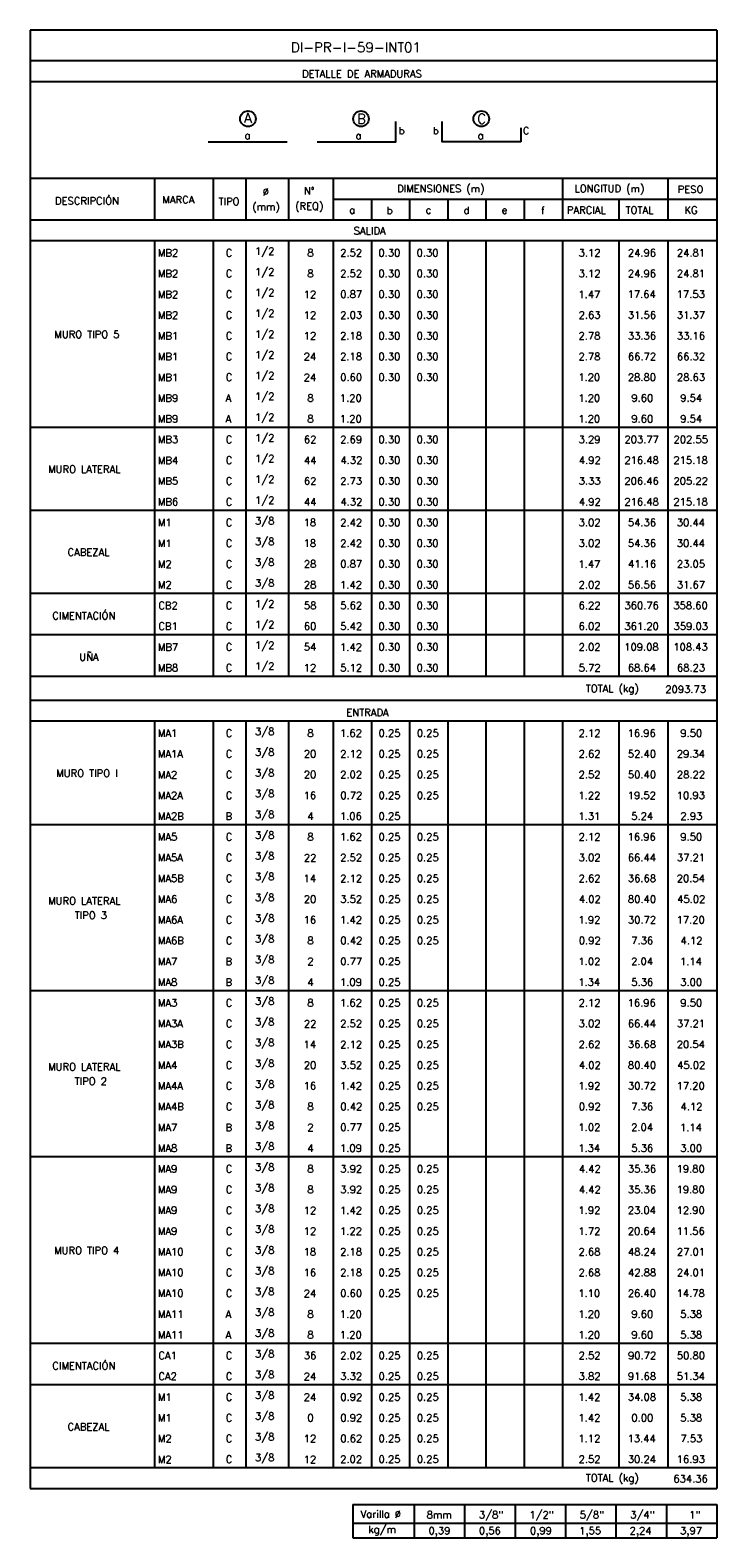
# Model space of a CAD drawing. Header units: metres. Extents: x -260 to 410, y 23 to 160.
# Tile 10 of 15: x 50 to 76, y 23 to 78. Entities that reach past the tile are written whole.
import ezdxf
from ezdxf.enums import TextEntityAlignment as Align

# ---------------------------------------------------------------- set-up
doc = ezdxf.new("R2010")
doc.units = ezdxf.units.M
for name, color, linetype in [('XREF-SE-CUADROS DE DESPIECE - HUAURA_PQT4$0$21', 3, 'Continuous'), ('XREF-SE-CUADROS DE DESPIECE - HUAURA_PQT4$0$21C', 3, 'Continuous'), ('XREF-SE-CUADROS DE DESPIECE - HUAURA_PQT4$0$23', 2, 'Continuous'), ('XREF-SE-CUADROS DE DESPIECE - HUAURA_PQT4$0$S-ANNO-TEXT', 7, 'Continuous'), ('XREF-SE-CUADROS DE DESPIECE - HUAURA_PQT4$0$S-LNWK-0006', 1, 'Continuous')]:
    doc.layers.add(name, color=color, linetype=linetype)
doc.styles.add('XREF-SE-CUADROS DE DESPIECE - HUAURA_PQT4$0$TEGEPSA 100', font='romans.shx')

# ---------------------------------------------------------------- blocks, each defined once
blk = doc.blocks.new('XREF-SE-CUADROS DE DESPIECE - HUAURA_PQT4')
blk.add_line((72.039, 56.826), (72.039, 54.528))
at = {"layer": 'XREF-SE-CUADROS DE DESPIECE - HUAURA_PQT4$0$21'}
for p, q in [((54.887, 72.91), (54.887, 71.379)), ((57.054, 72.91), (57.054, 71.379)), ((58.266, 72.91), (58.266, 71.379)), ((59.836, 72.91), (59.836, 71.379)), ((61.486, 72.91), (61.486, 71.379)), ((69.953, 72.91), (69.953, 71.379)), ((73.848, 72.91), (73.848, 71.379)), ((61.486, 72.14), (75.656, 72.14)), ((62.897, 72.14), (62.897, 71.379)), ((64.308, 72.14), (64.308, 71.379)), ((65.719, 72.14), (65.719, 71.379)), ((67.13, 72.14), (67.13, 71.379)), ((68.542, 72.14), (68.542, 71.379)), ((72.039, 72.14), (72.039, 71.379)), ((50.297, 71.379), (75.656, 71.379)), ((50.297, 70.617), (75.656, 70.617)), ((54.887, 70.617), (54.887, 54.528)), ((57.054, 70.617), (57.054, 56.826)), ((58.266, 70.617), (58.266, 56.826)), ((59.836, 70.617), (59.836, 56.826)), ((61.486, 70.617), (61.486, 56.826)), ((62.897, 70.617), (62.897, 56.826)), ((64.308, 70.617), (64.308, 56.826)), ((65.719, 70.617), (65.719, 56.826)), ((67.13, 70.617), (67.13, 56.826)), ((68.542, 70.617), (68.542, 56.826)), ((69.953, 70.617), (69.953, 54.528)), ((72.039, 70.617), (72.039, 56.826)), ((73.848, 70.617), (73.848, 54.528)), ((50.297, 63.721), (75.656, 63.721)), ((50.297, 60.657), (75.656, 60.657)), ((50.297, 57.592), (75.656, 57.592)), ((57.054, 56.826), (57.054, 54.528)), ((58.266, 56.826), (58.266, 54.528)), ((59.836, 56.826), (59.836, 54.528)), ((61.486, 56.826), (61.486, 54.528)), ((62.897, 56.826), (62.897, 54.528)), ((64.308, 56.826), (64.308, 54.528)), ((65.719, 56.826), (65.719, 54.528)), ((67.13, 56.826), (67.13, 54.528)), ((68.542, 56.826), (68.542, 54.528)), ((50.297, 56.06), (75.656, 56.06)), ((50.297, 54.528), (54.887, 54.528)), ((54.887, 54.528), (75.656, 54.528)), ((50.297, 53.641), (75.656, 53.641)), ((50.297, 52.879), (75.656, 52.879)), ((54.887, 52.879), (54.887, 25.298)), ((57.054, 52.879), (57.054, 25.298)), ((58.266, 52.879), (58.266, 25.298)), ((59.836, 52.879), (59.836, 25.298)), ((61.486, 52.879), (61.486, 25.298)), ((62.897, 52.879), (62.897, 25.298)), ((64.308, 52.879), (64.308, 25.298)), ((65.719, 52.879), (65.719, 25.298)), ((67.13, 52.879), (67.13, 25.298)), ((68.542, 52.879), (68.542, 25.298)), ((69.953, 52.879), (69.953, 25.298)), ((72.039, 52.879), (72.039, 25.298)), ((73.848, 52.879), (73.848, 25.298)), ((50.297, 49.048), (75.656, 49.048)), ((50.297, 42.919), (75.656, 42.919)), ((50.297, 36.79), (75.656, 36.79)), ((50.297, 29.895), (75.656, 29.895)), ((50.297, 28.362), (75.656, 28.362)), ((50.297, 25.298), (75.656, 25.298)), ((64.481, 23.932), (64.481, 22.704)), ((66.343, 23.932), (66.343, 22.704)), ((68.206, 23.932), (68.206, 22.704)), ((70.068, 23.932), (70.068, 22.704)), ((71.931, 23.932), (71.931, 22.704)), ((73.794, 23.932), (73.794, 22.704)), ((62.215, 23.244), (75.656, 23.244))]:
    blk.add_line(p, q, dxfattribs=at)
at = {"layer": 'XREF-SE-CUADROS DE DESPIECE - HUAURA_PQT4$0$21C'}
for centre in [(58.341, 75.107), (62.516, 75.107), (66.958, 75.107)]:
    blk.add_circle(centre, 0.288, dxfattribs=at)
at = {"layer": 'XREF-SE-CUADROS DE DESPIECE - HUAURA_PQT4$0$23'}
for p, q in [((50.297, 78.38), (50.297, 24.523)), ((75.656, 78.38), (75.656, 24.523)), ((50.297, 72.91), (75.656, 72.91)), ((50.297, 24.523), (75.656, 24.523)), ((62.215, 23.932), (62.215, 22.704)), ((62.215, 23.932), (75.656, 23.932)), ((62.215, 23.932), (62.215, 22.704)), ((75.656, 23.932), (75.656, 22.704)), ((62.215, 22.704), (75.656, 22.704))]:
    blk.add_line(p, q, dxfattribs=at)
for points in [[(75.656, 78.38), (50.297, 78.38)], [(75.656, 77.244), (50.297, 77.244)], [(75.656, 76.474), (50.297, 76.474)]]:
    blk.add_lwpolyline(points, dxfattribs=at)
at = {"layer": 'XREF-SE-CUADROS DE DESPIECE - HUAURA_PQT4$0$S-LNWK-0006'}
blk.add_line((56.875, 74.255), (59.784, 74.255), dxfattribs=at)
blk.add_lwpolyline([(60.897, 74.255), (63.806, 74.255), (63.806, 75.006)], dxfattribs=at)
blk.add_lwpolyline([(68.416, 74.778), (68.416, 74.268, -0.414214), (68.403, 74.255), (65.507, 74.255), (65.507, 75.006)], format="xyb", dxfattribs=at)
at = {"style": 'XREF-SE-CUADROS DE DESPIECE - HUAURA_PQT4$0$TEGEPSA 100'}
for s, p in [('Ø', (58.885, 72.28)), ('N°', (60.406, 72.307)), ('DIMENSIONES (m)', (63.848, 72.394)), ('LONGITUD (m)', (70.397, 72.394)), ('PESO', (74.211, 72.367)), ('DESCRIPCIÓN', (51.215, 71.94)), ('MARCA', (55.18, 71.986)), ('TIPO', (57.255, 71.918)), ('(mm)', (58.499, 71.721)), ('(REQ)', (60.082, 71.748)), ('b', (63.464, 71.591)), ('d', (66.3, 71.592)), ('f', (69.164, 71.589)), ('PARCIAL', (70.12, 71.601)), ('TOTAL', (72.284, 71.601)), ('KG', (74.461, 71.601)), ('a', (62.078, 71.603)), ('c', (64.905, 71.603)), ('e', (67.712, 71.603)), ('MB2', (55.014, 70.021)), ('C', (57.521, 70.023)), (' 1/2', (58.418, 70.088)), ('8', (60.534, 70.024)), ('2.52', (61.747, 70.024)), ('0.30', (63.158, 70.024)), ('0.30', (64.57, 70.024)), ('3.12', (70.553, 70.024)), ('24.96', (72.369, 70.024)), ('24.81', (74.181, 70.024)), (' 1/2', (58.418, 69.322)), ('MB2', (55.014, 69.255)), ('C', (57.521, 69.257)), ('8', (60.534, 69.258)), ('2.52', (61.747, 69.258)), ('0.30', (63.158, 69.258)), ('0.30', (64.57, 69.258)), ('3.12', (70.553, 69.258)), ('24.96', (72.369, 69.258)), ('24.81', (74.181, 69.258)), ('MB2', (55.014, 68.489)), ('C', (57.521, 68.491)), (' 1/2', (58.418, 68.556)), ('12', (60.4, 68.487)), ('0.87', (61.75, 68.492)), ('0.30', (63.158, 68.492)), ('0.30', (64.57, 68.492)), ('1.47', (70.542, 68.489)), ('17.64', (72.359, 68.492)), ('17.53', (74.175, 68.492)), ('MB2', (55.014, 67.723)), ('C', (57.521, 67.725)), (' 1/2', (58.418, 67.79)), ('12', (60.4, 67.721)), ('2.03', (61.749, 67.726)), ('0.30', (63.158, 67.726)), ('0.30', (64.57, 67.726)), ('2.63', (70.553, 67.726)), ('31.56', (72.37, 67.726)), ('31.37', (74.18, 67.726)), ('MURO TIPO 5', (51.189, 67.011)), ('MB1', (55.014, 66.956)), ('C', (57.521, 66.959)), (' 1/2', (58.418, 67.024)), ('12', (60.4, 66.955)), ('2.18', (61.744, 66.96)), ('0.30', (63.158, 66.96)), ('0.30', (64.57, 66.96)), ('2.78', (70.548, 66.96)), ('33.36', (72.37, 66.96)), ('33.16', (74.179, 66.96)), ('MB1', (55.014, 66.19)), ('C', (57.521, 66.193)), (' 1/2', (58.418, 66.257)), ('24', (60.4, 66.19)), ('2.18', (61.744, 66.193)), ('0.30', (63.158, 66.193)), ('0.30', (64.57, 66.193)), ('2.78', (70.548, 66.193)), ('66.72', (72.374, 66.193)), ('66.32', (74.182, 66.193)), ('C', (57.521, 65.427)), (' 1/2', (58.418, 65.491)), ('24', (60.4, 65.424)), ('0.60', (61.747, 65.427)), ('0.30', (63.158, 65.427)), ('0.30', (64.57, 65.427)), ('1.20', (70.539, 65.427)), ('28.80', (72.368, 65.427)), ('28.63', (74.183, 65.427)), ('MB1', (55.014, 65.424)), ('MB9', (55.014, 64.661)), ('A', (57.515, 64.658)), (' 1/2', (58.418, 64.725)), ('8', (60.534, 64.661)), ('1.20', (61.735, 64.661)), ('1.20', (70.539, 64.661)), ('9.60', (72.498, 64.661)), ('9.54', (74.305, 64.661)), ('MB9', (55.014, 63.895)), ('A', (57.515, 63.892)), (' 1/2', (58.418, 63.959)), ('8', (60.534, 63.895)), ('1.20', (61.735, 63.895)), ('1.20', (70.539, 63.895)), ('9.60', (72.498, 63.895)), ('9.54', (74.305, 63.895)), (' 1/2', (58.418, 63.193)), ('MB3', (55.014, 63.129)), ('C', (57.521, 63.128)), ('62', (60.408, 63.129)), ('2.69', (61.746, 63.129)), ('0.30', (63.158, 63.129)), ('0.30', (64.57, 63.129)), ('3.29', (70.552, 63.129)), ('203.77', (72.244, 63.129)), ('202.55', (74.055, 63.129)), ('MB4', (55.014, 62.359)), ('C', (57.521, 62.362)), (' 1/2', (58.418, 62.427)), ('44', (60.408, 62.359)), ('4.32', (61.755, 62.363)), ('0.30', (63.158, 62.363)), ('0.30', (64.57, 62.363)), ('4.92', (70.56, 62.363)), ('216.48', (72.242, 62.363)), ('215.18', (74.051, 62.363)), ('MURO LATERAL', (50.96, 62.031)), ('MB5', (55.014, 61.597)), ('C', (57.521, 61.596)), (' 1/2', (58.418, 61.661)), ('62', (60.408, 61.597)), ('2.73', (61.749, 61.597)), ('0.30', (63.158, 61.597)), ('0.30', (64.57, 61.597)), ('3.33', (70.555, 61.597)), ('206.46', (72.242, 61.597)), ('205.22', (74.054, 61.597)), ('MB6', (55.014, 60.83)), ('C', (57.521, 60.83)), (' 1/2', (58.418, 60.894)), ('44', (60.408, 60.827)), ('4.32', (61.755, 60.83)), ('0.30', (63.158, 60.83)), ('0.30', (64.57, 60.83)), ('4.92', (70.56, 60.83)), ('216.48', (72.242, 60.83)), ('215.18', (74.051, 60.83)), ('M1', (55.014, 60.061)), ('C', (57.521, 60.063)), (' 3/8', (58.415, 60.128)), ('18', (60.396, 60.064)), ('2.42', (61.747, 60.062)), ('0.30', (63.158, 60.064)), ('0.30', (64.57, 60.064)), ('3.02', (70.553, 60.064)), ('54.36', (72.37, 60.064)), ('30.44', (74.176, 60.064)), (' 3/8', (58.415, 59.362)), ('CABEZAL', (51.678, 58.966)), ('M1', (55.014, 59.295)), ('C', (57.521, 59.297)), ('18', (60.396, 59.298)), ('2.42', (61.747, 59.296)), ('0.30', (63.158, 59.298)), ('0.30', (64.57, 59.298)), ('3.02', (70.553, 59.298)), ('54.36', (72.37, 59.298)), ('30.44', (74.176, 59.298)), ('M2', (55.014, 58.529)), ('C', (57.521, 58.531)), (' 3/8', (58.415, 58.596)), ('28', (60.403, 58.532)), ('0.87', (61.75, 58.532)), ('0.30', (63.158, 58.532)), ('0.30', (64.57, 58.532)), ('1.47', (70.542, 58.529)), ('41.16', (72.377, 58.532)), ('23.05', (74.182, 58.532)), ('M2', (55.014, 57.763)), ('C', (57.521, 57.765)), (' 3/8', (58.415, 57.83)), ('28', (60.403, 57.766)), ('1.42', (61.74, 57.763)), ('0.30', (63.158, 57.766)), ('0.30', (64.57, 57.766)), ('2.02', (70.552, 57.766)), ('56.56', (72.37, 57.766)), ('31.67', (74.18, 57.766)), (' 1/2', (58.418, 57.064)), ('CIMENTACIÓN', (51.116, 56.622)), ('CB2', (55.033, 56.999)), ('C', (57.521, 56.999)), ('58', (60.405, 57)), ('5.62', (61.749, 57)), ('0.30', (63.158, 57)), ('0.30', (64.57, 57)), ('6.22', (70.553, 57)), ('360.76', (72.243, 57)), ('358.60', (74.05, 57)), ('CB1', (55.033, 56.233)), ('C', (57.521, 56.233)), (' 1/2', (58.418, 56.298)), ('60', (60.403, 56.233)), ('5.42', (61.749, 56.233)), ('0.30', (63.158, 56.233)), ('0.30', (64.57, 56.233)), ('6.02', (70.553, 56.233)), ('361.20', (72.242, 56.233)), ('359.03', (74.057, 56.233)), ('MB7', (55.014, 55.464)), ('C', (57.521, 55.467)), (' 1/2', (58.418, 55.531)), ('54', (60.402, 55.467)), ('1.42', (61.74, 55.465)), ('0.30', (63.158, 55.467)), ('0.30', (64.57, 55.467)), ('2.02', (70.552, 55.467)), ('109.08', (72.235, 55.467)), ('108.43', (74.048, 55.467)), ('UÑA', (52.108, 55.096)), ('MB8', (55.014, 54.701)), ('C', (57.521, 54.7)), (' 1/2', (58.418, 54.765)), ('12', (60.4, 54.697)), ('5.12', (61.749, 54.701)), ('0.30', (63.158, 54.701)), ('0.30', (64.57, 54.701)), ('5.72', (70.554, 54.701)), ('68.64', (72.367, 54.701)), ('68.23', (74.183, 54.701)), ('MA1', (55.014, 52.283)), ('C', (57.521, 52.286)), (' 3/8', (58.415, 52.351)), ('8', (60.534, 52.286)), ('1.62', (61.74, 52.286)), ('0.25', (63.164, 52.286)), ('0.25', (64.576, 52.286)), ('2.12', (70.552, 52.284)), ('16.96', (72.361, 52.286)), ('9.50', (74.307, 52.286)), ('MA1A', (55.014, 51.517)), ('C', (57.521, 51.52)), (' 3/8', (58.415, 51.584)), ('20', (60.402, 51.52)), ('2.12', (61.747, 51.518)), ('0.25', (63.164, 51.52)), ('0.25', (64.576, 51.52)), ('2.62', (70.552, 51.52)), ('52.40', (72.369, 51.52)), ('29.34', (74.175, 51.52)), ('MURO TIPO I', (51.259, 50.805)), ('MA2', (55.014, 50.751)), ('C', (57.521, 50.753)), (' 3/8', (58.415, 50.818)), ('20', (60.402, 50.754)), ('2.02', (61.747, 50.754)), ('0.25', (63.164, 50.754)), ('0.25', (64.576, 50.754)), ('2.52', (70.552, 50.754)), ('50.40', (72.369, 50.754)), ('28.22', (74.181, 50.754)), ('MA2A', (55.014, 49.985)), ('C', (57.521, 49.987)), (' 3/8', (58.415, 50.052)), ('16', (60.396, 49.988)), ('0.72', (61.752, 49.988)), ('0.25', (63.164, 49.988)), ('0.25', (64.576, 49.988)), ('1.22', (70.545, 49.986)), ('19.52', (72.365, 49.988)), ('10.93', (74.175, 49.988)), (' 3/8', (58.415, 49.286)), ('MA2B', (55.014, 49.219)), ('B', (57.513, 49.217)), ('4', (60.535, 49.219)), ('1.06', (61.736, 49.222)), ('0.25', (63.164, 49.222)), ('1.31', (70.544, 49.222)), ('5.24', (72.495, 49.222)), ('2.93', (74.309, 49.222)), ('MA5', (55.014, 48.456)), ('C', (57.521, 48.455)), (' 3/8', (58.415, 48.52)), ('8', (60.534, 48.456)), ('1.62', (61.74, 48.456)), ('0.25', (63.164, 48.456)), ('0.25', (64.576, 48.456)), ('2.12', (70.552, 48.453)), ('16.96', (72.361, 48.456)), ('9.50', (74.307, 48.456)), ('MA5A', (55.014, 47.69)), ('C', (57.521, 47.689)), (' 3/8', (58.415, 47.754)), ('22', (60.407, 47.685)), ('2.52', (61.747, 47.69)), ('0.25', (63.164, 47.69)), ('0.25', (64.576, 47.69)), ('3.02', (70.553, 47.69)), ('66.44', (72.367, 47.69)), ('37.21', (74.182, 47.69)), ('MA5B', (55.014, 46.923)), ('C', (57.521, 46.923)), (' 3/8', (58.415, 46.987)), ('14', (60.393, 46.92)), ('2.12', (61.747, 46.921)), ('0.25', (63.164, 46.923)), ('0.25', (64.576, 46.923)), ('2.62', (70.552, 46.923)), ('36.68', (72.37, 46.923)), ('20.54', (74.175, 46.923)), ('MURO LATERAL', (50.96, 46.092)), ('MA6', (55.014, 46.157)), ('C', (57.521, 46.157)), (' 3/8', (58.415, 46.221)), ('20', (60.402, 46.157)), ('3.52', (61.749, 46.157)), ('0.25', (63.164, 46.157)), ('0.25', (64.576, 46.157)), ('4.02', (70.56, 46.157)), ('80.40', (72.371, 46.157)), ('45.02', (74.189, 46.157)), ('TIPO 3', (51.942, 45.559)), ('MA6A', (55.014, 45.391)), ('C', (57.521, 45.39)), (' 3/8', (58.415, 45.455)), ('16', (60.396, 45.391)), ('1.42', (61.74, 45.389)), ('0.25', (63.164, 45.391)), ('0.25', (64.576, 45.391)), ('1.92', (70.545, 45.391)), ('30.72', (72.374, 45.391)), ('17.20', (74.169, 45.391)), ('MA6B', (55.014, 44.625)), ('C', (57.521, 44.624)), (' 3/8', (58.415, 44.689)), ('8', (60.534, 44.625)), ('0.42', (61.752, 44.625)), ('0.25', (63.164, 44.625)), ('0.25', (64.576, 44.625)), ('0.92', (70.557, 44.625)), ('7.36', (72.497, 44.625)), ('4.12', (74.316, 44.623)), ('MA7', (55.014, 43.856)), ('B', (57.513, 43.854)), (' 3/8', (58.415, 43.923)), ('2', (60.534, 43.854)), ('0.77', (61.75, 43.859)), ('0.25', (63.164, 43.859)), ('1.02', (70.545, 43.859)), ('2.04', (72.493, 43.859)), ('1.14', (74.294, 43.856)), (' 3/8', (58.415, 43.157)), ('MA8', (55.014, 43.093)), ('B', (57.513, 43.088)), ('4', (60.535, 43.089)), ('1.09', (61.739, 43.093)), ('0.25', (63.164, 43.093)), ('1.34', (70.538, 43.093)), ('5.36', (72.497, 43.093)), ('3.00', (74.304, 43.093)), ('MA3', (55.014, 42.327)), ('C', (57.521, 42.326)), (' 3/8', (58.415, 42.391)), ('8', (60.534, 42.327)), ('1.62', (61.74, 42.327)), ('0.25', (63.164, 42.327)), ('0.25', (64.576, 42.327)), ('2.12', (70.552, 42.324)), ('16.96', (72.361, 42.327)), ('9.50', (74.307, 42.327)), ('MA3A', (55.014, 41.56)), ('C', (57.521, 41.56)), (' 3/8', (58.415, 41.624)), ('22', (60.407, 41.556)), ('2.52', (61.747, 41.56)), ('0.25', (63.164, 41.56)), ('0.25', (64.576, 41.56)), ('3.02', (70.553, 41.56)), ('66.44', (72.367, 41.56)), ('37.21', (74.182, 41.56)), ('MA3B', (55.014, 40.794)), ('C', (57.521, 40.793)), (' 3/8', (58.415, 40.858)), ('14', (60.393, 40.791)), ('2.12', (61.747, 40.792)), ('0.25', (63.164, 40.794)), ('0.25', (64.576, 40.794)), ('2.62', (70.552, 40.794)), ('36.68', (72.37, 40.794)), ('20.54', (74.175, 40.794)), ('MURO LATERAL', (50.96, 39.963)), ('MA4', (55.014, 40.025)), ('C', (57.521, 40.027)), (' 3/8', (58.415, 40.092)), ('20', (60.402, 40.028)), ('3.52', (61.749, 40.028)), ('0.25', (63.164, 40.028)), ('0.25', (64.576, 40.028)), ('4.02', (70.56, 40.028)), ('80.40', (72.371, 40.028)), ('45.02', (74.189, 40.028)), ('TIPO 2', (51.94, 39.43)), ('C', (57.521, 39.261)), (' 3/8', (58.415, 39.326)), ('16', (60.396, 39.262)), ('1.42', (61.74, 39.259)), ('0.25', (63.164, 39.262)), ('0.25', (64.576, 39.262)), ('1.92', (70.545, 39.262)), ('30.72', (72.374, 39.262)), ('17.20', (74.169, 39.262)), ('MA4A', (55.014, 39.259)), ('MA4B', (55.014, 38.493)), ('C', (57.521, 38.495)), (' 3/8', (58.415, 38.56)), ('8', (60.534, 38.496)), ('0.42', (61.752, 38.496)), ('0.25', (63.164, 38.496)), ('0.25', (64.576, 38.496)), ('0.92', (70.557, 38.496)), ('7.36', (72.497, 38.496)), ('4.12', (74.316, 38.493)), ('MA7', (55.014, 37.726)), ('B', (57.513, 37.725)), (' 3/8', (58.415, 37.794)), ('2', (60.534, 37.725)), ('0.77', (61.75, 37.73)), ('0.25', (63.164, 37.73)), ('1.02', (70.545, 37.73)), ('2.04', (72.493, 37.73)), ('1.14', (74.294, 37.727)), (' 3/8', (58.415, 37.028)), ('MA8', (55.014, 36.963)), ('B', (57.513, 36.959)), ('4', (60.535, 36.96)), ('1.09', (61.739, 36.963)), ('0.25', (63.164, 36.963)), ('1.34', (70.538, 36.963)), ('5.36', (72.497, 36.963)), ('3.00', (74.304, 36.963)), ('MA9', (55.014, 36.197)), ('C', (57.521, 36.197)), (' 3/8', (58.415, 36.261)), ('8', (60.534, 36.197)), ('3.92', (61.749, 36.197)), ('0.25', (63.164, 36.197)), ('0.25', (64.576, 36.197)), ('4.42', (70.56, 36.195)), ('35.36', (72.37, 36.197)), ('19.80', (74.169, 36.197)), ('MA9', (55.014, 35.431)), ('C', (57.521, 35.43)), (' 3/8', (58.415, 35.495)), ('8', (60.534, 35.431)), ('3.92', (61.749, 35.431)), ('0.25', (63.164, 35.431)), ('0.25', (64.576, 35.431)), ('4.42', (70.56, 35.429)), ('35.36', (72.37, 35.431)), ('19.80', (74.169, 35.431)), ('MA9', (55.014, 34.665)), ('C', (57.521, 34.664)), (' 3/8', (58.415, 34.729)), ('12', (60.4, 34.66)), ('1.42', (61.74, 34.663)), ('0.25', (63.164, 34.665)), ('0.25', (64.576, 34.665)), ('1.92', (70.545, 34.665)), ('23.04', (72.366, 34.665)), ('12.90', (74.169, 34.665)), ('MA9', (55.014, 33.899)), ('C', (57.521, 33.898)), (' 3/8', (58.415, 33.963)), ('12', (60.4, 33.894)), ('1.22', (61.74, 33.896)), ('0.25', (63.164, 33.899)), ('0.25', (64.576, 33.899)), ('1.72', (70.545, 33.896)), ('20.64', (72.366, 33.899)), ('11.56', (74.17, 33.899)), ('MURO TIPO 4', (51.181, 33.184)), ('MA10', (55.014, 33.133)), ('C', (57.521, 33.132)), (' 3/8', (58.415, 33.197)), ('18', (60.396, 33.133)), ('2.18', (61.744, 33.133)), ('0.25', (63.164, 33.133)), ('0.25', (64.576, 33.133)), ('2.68', (70.548, 33.133)), ('48.24', (72.374, 33.133)), ('27.01', (74.181, 33.133)), ('MA10', (55.014, 32.367)), ('C', (57.521, 32.366)), (' 3/8', (58.415, 32.431)), ('16', (60.396, 32.367)), ('2.18', (61.744, 32.367)), ('0.25', (63.164, 32.367)), ('0.25', (64.576, 32.367)), ('2.68', (70.548, 32.367)), ('42.88', (72.377, 32.367)), ('24.01', (74.181, 32.367)), ('MA10', (55.014, 31.6)), ('C', (57.521, 31.6)), (' 3/8', (58.415, 31.664)), ('24', (60.4, 31.597)), ('0.60', (61.747, 31.6)), ('0.25', (63.164, 31.6)), ('0.25', (64.576, 31.6)), ('1.10', (70.539, 31.6)), ('26.40', (72.368, 31.6)), ('14.78', (74.17, 31.6)), (' 3/8', (58.415, 30.898)), ('MA11', (55.014, 30.831)), ('A', (57.515, 30.831)), ('8', (60.534, 30.834)), ('1.20', (61.735, 30.834)), ('1.20', (70.539, 30.834)), ('9.60', (72.498, 30.834)), ('5.38', (74.306, 30.834)), ('MA11', (55.014, 30.065)), ('A', (57.515, 30.065)), (' 3/8', (58.415, 30.132)), ('8', (60.534, 30.068)), ('1.20', (61.735, 30.068)), ('1.20', (70.539, 30.068)), ('9.60', (72.498, 30.068)), ('5.38', (74.306, 30.068)), ('CA1', (55.033, 29.301)), ('C', (57.521, 29.301)), (' 3/8', (58.415, 29.366)), ('36', (60.404, 29.302)), ('2.02', (61.747, 29.302)), ('0.25', (63.164, 29.302)), ('0.25', (64.576, 29.302)), ('2.52', (70.552, 29.302)), ('90.72', (72.377, 29.302)), ('50.80', (74.178, 29.302)), ('CIMENTACIÓN', (51.116, 28.924)), ('CA2', (55.033, 28.535)), ('C', (57.521, 28.535)), (' 3/8', (58.415, 28.6)), ('24', (60.4, 28.533)), ('3.32', (61.749, 28.536)), ('0.25', (63.164, 28.536)), ('0.25', (64.576, 28.536)), ('3.82', (70.553, 28.536)), ('91.68', (72.373, 28.536)), ('51.34', (74.176, 28.536)), ('M1', (55.014, 27.766)), ('C', (57.521, 27.769)), (' 3/8', (58.415, 27.834)), ('24', (60.4, 27.766)), ('0.92', (61.752, 27.77)), ('0.25', (63.164, 27.77)), ('0.25', (64.576, 27.77)), ('1.42', (70.545, 27.767)), ('34.08', (72.37, 27.77)), ('5.38', (74.306, 27.77)), (' 3/8', (58.415, 27.068)), ('CABEZAL', (51.678, 26.672)), ('M1', (55.014, 27)), ('C', (57.521, 27.003)), ('0', (60.534, 27.004)), ('0.92', (61.752, 27.004)), ('0.25', (63.164, 27.004)), ('0.25', (64.576, 27.004)), ('1.42', (70.545, 27.001)), ('0.00', (72.5, 27.004)), ('5.38', (74.306, 27.004)), ('M2', (55.014, 26.234)), ('C', (57.521, 26.237)), (' 3/8', (58.415, 26.301)), ('12', (60.4, 26.233)), ('0.62', (61.752, 26.237)), ('0.25', (63.164, 26.237)), ('0.25', (64.576, 26.237)), ('1.12', (70.545, 26.235)), ('13.44', (72.359, 26.237)), ('7.53', (74.311, 26.237)), ('M2', (55.014, 25.468)), ('C', (57.521, 25.47)), (' 3/8', (58.415, 25.535)), ('12', (60.4, 25.467)), ('2.02', (61.747, 25.471)), ('0.25', (63.164, 25.471)), ('0.25', (64.576, 25.471)), ('2.52', (70.552, 25.471)), ('30.24', (72.367, 25.471)), ('16.93', (74.175, 25.471))]:
    blk.add_text(s, height=0.27, dxfattribs=at).set_placement(p)
at = {"layer": 'XREF-SE-CUADROS DE DESPIECE - HUAURA_PQT4$0$23', "style": 'XREF-SE-CUADROS DE DESPIECE - HUAURA_PQT4$0$TEGEPSA 100'}
for s, p in [('SALIDA', (62.245, 70.839)), ('TOTAL (kg)', (70.815, 53.933)), ('2093.73', (73.753, 53.904)), ('ENTRADA', (61.974, 53.049)), ('TOTAL (kg)', (70.815, 24.782)), ('634.36', (74.051, 24.752))]:
    blk.add_text(s, height=0.27, dxfattribs=at).set_placement(p)
at = {"layer": 'XREF-SE-CUADROS DE DESPIECE - HUAURA_PQT4$0$S-ANNO-TEXT', "color": 4, "style": 'XREF-SE-CUADROS DE DESPIECE - HUAURA_PQT4$0$TEGEPSA 100'}
blk.add_text('DI-PR-I-59-INT01', height=0.36233, dxfattribs=at).set_placement((59.928, 77.564))
at = {"layer": 'XREF-SE-CUADROS DE DESPIECE - HUAURA_PQT4$0$S-ANNO-TEXT', "style": 'XREF-SE-CUADROS DE DESPIECE - HUAURA_PQT4$0$TEGEPSA 100'}
for s, height, p in [('DETALLE DE ARMADURAS', 0.27006, (60.339, 76.635)), ('Varilla %%C', 0.27, (62.5, 23.449)), ('8mm', 0.27, (64.94, 23.424)), ('3/8"', 0.27, (66.868, 23.424)), ('1/2"', 0.27, (68.731, 23.424)), ('5/8"', 0.27, (70.593, 23.424)), ('3/4"', 0.27, (72.456, 23.424)), ('1"', 0.27, (74.635, 23.424)), ('kg/m', 0.27, (62.787, 22.879)), ('0,39', 0.27, (65.007, 22.834)), ('0,56', 0.27, (66.87, 22.834)), ('0,99', 0.27, (68.755, 22.834)), ('1,55', 0.27, (70.572, 22.834)), ('2,24', 0.27, (72.435, 22.834)), ('3,97', 0.27, (74.298, 22.834))]:
    blk.add_text(s, height=height, dxfattribs=at).set_placement(p)
for s, height, p in [('A', 0.362, (58.342, 74.962)), ('B', 0.362, (62.53, 74.925)), ('C', 0.362, (66.972, 74.925)), ('a', 0.27, (58.324, 74.357)), ('a', 0.27, (62.423, 74.354)), ('a', 0.27, (66.935, 74.354))]:
    blk.add_text(s, height=height, dxfattribs=at).set_placement(p, align=Align.CENTER)
for s, p in [('b', (64.127, 74.534)), ('b', (65.391, 74.534)), ('C', (68.737, 74.534))]:
    blk.add_text(s, height=0.27, dxfattribs=at).set_placement(p, align=Align.RIGHT)

msp = doc.modelspace()

# ---------------------------------------------------------------- block references
msp.add_blockref('XREF-SE-CUADROS DE DESPIECE - HUAURA_PQT4', (0, 0))

doc.saveas('drawing.dxf')
